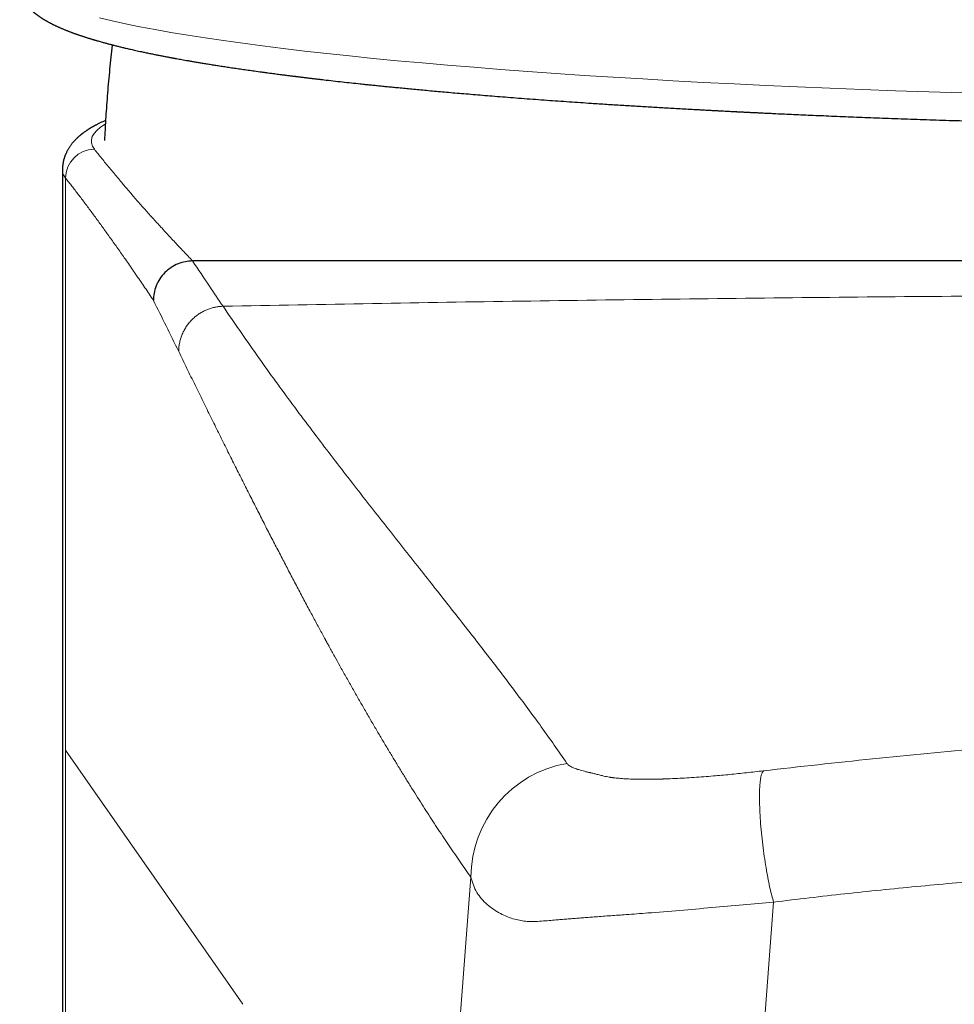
# Model space of a CAD drawing. Header units: millimetres. Extents: x 8 to 533, y 12 to 438.
# Tile 77 of 105: x 256 to 272, y 386 to 403. Entities that reach past the tile are written whole.
import ezdxf

# ---------------------------------------------------------------- set-up
doc = ezdxf.new("R2010")
doc.units = ezdxf.units.MM

msp = doc.modelspace()

# ---------------------------------------------------------------- linework, layer by layer
at = {"color": 7, "linetype": 'Continuous', "lineweight": 30}
for p, q in [((256.992, 400.073), (256.992, 280.94)), ((301.609, 398.493), (259.247, 398.493))]:
    msp.add_line(p, q, dxfattribs=at)
at = {"color": 252, "linetype": 'Continuous', "lineweight": 0}
for p, q in [((257.048, 399.929), (257.048, 390.012)), ((260.118, 385.609), (257.048, 390.012)), ((257.048, 390.012), (257.048, 346.873)), ((263.528, 380.717), (264.069, 387.812)), ((269.314, 387.38), (268.663, 378.843))]:
    msp.add_line(p, q, dxfattribs=at)
at = {"color": 252, "linetype": 'Continuous', "lineweight": 0, "flags": 128}
msp.add_lwpolyline([(257.636, 402.707), (257.855, 402.655), (258.088, 402.605), (258.335, 402.554), (258.597, 402.505), (258.873, 402.456), (259.164, 402.407), (259.468, 402.36), (259.786, 402.313), (260.117, 402.266), (260.461, 402.221), (260.819, 402.176), (261.189, 402.132), (261.572, 402.089), (261.967, 402.047), (262.374, 402.005), (262.793, 401.965), (263.224, 401.926), (263.665, 401.887), (264.118, 401.85), (264.581, 401.813), (265.055, 401.778), (265.539, 401.744), (266.032, 401.711), (266.535, 401.679), (267.047, 401.648), (267.567, 401.618), (268.096, 401.589), (268.633, 401.562), (269.178, 401.536), (269.73, 401.511), (270.289, 401.488), (270.855, 401.465), (271.427, 401.444), (272.005, 401.424), (272.589, 401.406)], dxfattribs=at)
at = {"color": 252, "linetype": 'Continuous', "lineweight": 0}
for centre, radius, start, end in [((257.55, 399.928), 0.502, 90.3672, 179.8915), ((199.463, 368.051), 66.175, 25.86903, 26.72521), ((266.078, 387.806), 2.008, 99.816, 179.8332)]:
    msp.add_arc(centre, radius, start, end, dxfattribs=at)
msp.add_ellipse((280.499, 400.571), major_axis=(23.007, 0), ratio=0.088385, start_param=2.996077, end_param=3.21085, dxfattribs=at)
at = {"color": 7, "linetype": 'Continuous', "lineweight": 30}
for points, knots in [([(256.252, 403.111), (256.255, 403.105), (256.26, 403.094), (256.269, 403.078), (256.276, 403.065), (256.282, 403.053), (256.287, 403.045), (256.291, 403.038), (256.294, 403.033), (256.298, 403.028), (256.301, 403.022), (256.307, 403.014), (256.315, 403.001), (256.326, 402.986), (256.336, 402.971), (256.347, 402.957), (256.357, 402.944), (256.367, 402.932), (256.377, 402.921), (256.387, 402.909), (256.397, 402.899), (256.406, 402.889), (256.415, 402.879), (256.425, 402.869), (256.435, 402.86), (256.445, 402.85), (256.455, 402.84), (256.464, 402.832), (256.472, 402.825), (256.48, 402.819), (256.486, 402.813), (256.493, 402.808), (256.499, 402.802), (256.506, 402.796), (256.513, 402.79), (256.521, 402.784), (256.53, 402.777), (256.539, 402.77), (256.549, 402.763), (256.558, 402.756), (256.567, 402.75), (256.576, 402.743), (256.585, 402.737), (256.593, 402.731), (256.601, 402.725), (256.609, 402.72), (256.617, 402.715), (256.625, 402.709), (256.636, 402.702), (256.647, 402.696), (256.657, 402.689), (256.665, 402.684), (256.673, 402.679), (256.68, 402.675), (256.686, 402.671), (256.692, 402.668), (256.697, 402.665), (256.702, 402.662), (256.709, 402.658), (256.718, 402.653), (256.729, 402.647), (256.741, 402.64), (256.754, 402.633), (256.767, 402.625), (256.782, 402.618), (256.796, 402.61), (256.809, 402.604), (256.822, 402.597), (256.834, 402.591), (256.846, 402.585), (256.86, 402.579), (256.875, 402.571), (256.891, 402.564), (256.908, 402.556), (256.925, 402.548), (256.943, 402.54), (256.961, 402.533), (256.979, 402.524), (256.999, 402.516), (257.021, 402.507), (257.042, 402.498), (257.063, 402.49), (257.083, 402.482), (257.102, 402.474), (257.122, 402.467), (257.141, 402.46), (257.158, 402.453), (257.174, 402.447), (257.187, 402.443), (257.198, 402.438), (257.209, 402.435), (257.22, 402.431), (257.233, 402.426), (257.25, 402.42), (257.268, 402.414), (257.29, 402.406), (257.311, 402.399), (257.333, 402.392), (257.354, 402.385), (257.376, 402.378), (257.398, 402.371), (257.419, 402.364), (257.439, 402.358), (257.456, 402.353), (257.472, 402.348), (257.486, 402.343), (257.499, 402.34), (257.509, 402.336), (257.518, 402.334), (257.527, 402.331), (257.537, 402.328), (257.549, 402.325), (257.563, 402.321), (257.578, 402.316), (257.594, 402.311), (257.618, 402.305), (257.646, 402.297), (257.68, 402.287), (257.711, 402.279), (257.741, 402.271), (257.768, 402.263), (257.793, 402.257), (257.817, 402.25), (257.841, 402.244), (257.863, 402.238), (257.888, 402.232), (257.915, 402.225), (257.944, 402.218), (257.972, 402.211), (258.002, 402.204), (258.032, 402.196), (258.065, 402.189), (258.1, 402.18), (258.138, 402.172), (258.178, 402.162), (258.22, 402.153), (258.266, 402.143), (258.313, 402.132), (258.367, 402.12), (258.429, 402.107), (258.5, 402.092), (258.557, 402.081), (258.602, 402.072), (258.632, 402.066), (258.662, 402.06), (258.693, 402.054), (258.723, 402.048), (258.752, 402.042), (258.78, 402.037), (258.807, 402.032), (258.83, 402.027), (258.85, 402.023), (258.866, 402.02), (258.878, 402.018), (258.889, 402.016), (258.901, 402.014), (258.914, 402.011), (258.93, 402.008), (258.956, 402.004), (258.991, 401.997), (259.037, 401.989), (259.087, 401.98), (259.141, 401.971), (259.199, 401.96), (259.261, 401.95), (259.327, 401.939), (259.397, 401.927), (259.47, 401.915), (259.548, 401.902), (259.63, 401.889), (259.715, 401.876), (259.805, 401.862), (259.9, 401.847), (259.999, 401.833), (260.102, 401.818), (260.21, 401.802), (260.324, 401.786), (260.421, 401.773), (260.501, 401.762), (260.558, 401.754), (260.613, 401.747), (260.665, 401.74), (260.713, 401.734), (260.759, 401.728), (260.801, 401.722), (260.84, 401.717), (260.875, 401.713), (260.908, 401.709), (260.936, 401.705), (260.961, 401.702), (260.983, 401.699), (261, 401.697), (261.015, 401.695), (261.025, 401.694), (261.033, 401.693), (261.039, 401.692), (261.046, 401.691), (261.055, 401.69), (261.067, 401.689), (261.082, 401.687), (261.099, 401.685), (261.117, 401.683), (261.136, 401.68), (261.155, 401.678), (261.174, 401.676), (261.207, 401.672), (261.254, 401.666), (261.317, 401.658), (261.383, 401.651), (261.453, 401.642), (261.554, 401.631), (261.683, 401.616), (261.841, 401.598), (261.997, 401.581), (262.13, 401.567), (262.239, 401.555), (262.325, 401.546), (262.41, 401.538), (262.495, 401.529), (262.581, 401.52), (262.67, 401.511), (262.768, 401.502), (262.874, 401.492), (262.989, 401.48), (263.11, 401.469), (263.238, 401.457), (263.37, 401.445), (263.507, 401.433), (263.648, 401.42), (263.795, 401.407), (263.948, 401.394), (264.107, 401.381), (264.272, 401.367), (264.442, 401.353), (264.619, 401.339), (264.803, 401.325), (264.995, 401.31), (265.19, 401.296), (265.385, 401.281), (265.58, 401.267), (265.774, 401.254), (265.966, 401.241), (266.182, 401.226), (266.422, 401.21), (266.684, 401.194), (266.944, 401.178), (267.201, 401.162), (267.418, 401.15), (267.594, 401.139), (267.731, 401.132), (267.867, 401.124), (267.984, 401.118), (268.081, 401.113), (268.156, 401.109), (268.227, 401.105), (268.293, 401.101), (268.357, 401.098), (268.418, 401.095), (268.476, 401.092), (268.526, 401.089), (268.571, 401.087), (268.608, 401.085), (268.639, 401.083), (268.662, 401.082), (268.679, 401.081), (268.696, 401.081), (268.718, 401.079), (268.743, 401.078), (268.771, 401.077), (268.8, 401.075), (268.842, 401.073), (268.899, 401.07), (268.972, 401.067), (269.051, 401.063), (269.136, 401.059), (269.225, 401.055), (269.336, 401.049), (269.468, 401.043), (269.624, 401.036), (269.788, 401.029), (269.958, 401.021), (270.136, 401.014), (270.321, 401.006), (270.51, 400.998), (270.702, 400.99), (270.898, 400.983), (271.1, 400.975), (271.309, 400.967), (271.526, 400.959), (271.744, 400.952), (271.966, 400.944), (272.189, 400.936), (272.418, 400.929), (272.654, 400.922), (272.897, 400.914), (273.145, 400.907), (273.398, 400.9), (273.654, 400.893), (273.911, 400.886), (274.195, 400.879), (274.507, 400.872), (274.847, 400.864), (275.215, 400.857), (275.611, 400.849), (276.037, 400.842), (276.464, 400.835), (276.892, 400.829), (277.32, 400.823), (277.75, 400.818), (278.169, 400.814), (278.576, 400.811), (278.972, 400.809), (279.368, 400.807), (279.764, 400.805), (280.16, 400.805), (280.568, 400.804), (280.988, 400.805), (281.419, 400.806), (281.851, 400.808), (282.281, 400.81), (282.711, 400.813), (283.14, 400.817), (283.554, 400.822), (283.954, 400.827), (284.337, 400.832), (284.717, 400.838), (285.093, 400.844), (285.465, 400.851), (285.844, 400.858), (286.23, 400.866), (286.622, 400.875), (287.008, 400.884), (287.39, 400.894), (287.766, 400.905), (288.137, 400.915), (288.493, 400.926), (288.834, 400.937), (289.16, 400.948), (289.482, 400.96), (289.799, 400.971), (290.112, 400.983), (290.363, 400.993), (290.555, 401.001), (290.687, 401.006), (290.814, 401.012), (290.936, 401.017), (291.053, 401.022), (291.172, 401.027), (291.291, 401.032), (291.411, 401.038), (291.525, 401.043), (291.628, 401.048), (291.722, 401.052), (291.807, 401.056), (291.887, 401.06), (291.963, 401.064), (292.033, 401.067), (292.098, 401.07), (292.158, 401.073), (292.207, 401.076), (292.244, 401.078), (292.271, 401.079), (292.295, 401.08), (292.321, 401.081), (292.35, 401.083), (292.386, 401.085), (292.434, 401.087), (292.494, 401.09), (292.566, 401.094), (292.645, 401.098), (292.73, 401.103), (292.822, 401.107), (292.922, 401.113), (293.027, 401.118), (293.139, 401.125), (293.257, 401.131), (293.381, 401.138), (293.512, 401.146), (293.648, 401.153), (293.79, 401.162), (293.937, 401.171), (294.091, 401.18), (294.237, 401.189), (294.376, 401.198), (294.505, 401.206), (294.632, 401.214), (294.757, 401.222), (294.91, 401.232), (295.09, 401.245), (295.293, 401.259), (295.489, 401.272), (295.678, 401.286), (295.858, 401.299), (296.032, 401.312), (296.197, 401.325), (296.356, 401.337), (296.508, 401.349), (296.643, 401.36), (296.762, 401.37), (296.867, 401.379), (296.967, 401.387), (297.064, 401.395), (297.163, 401.404), (297.268, 401.413), (297.38, 401.423), (297.495, 401.433), (297.614, 401.444), (297.736, 401.455), (297.86, 401.466), (297.986, 401.478), (298.115, 401.49), (298.246, 401.503), (298.381, 401.517), (298.518, 401.53), (298.657, 401.545), (298.781, 401.558), (298.887, 401.569), (298.975, 401.578), (299.059, 401.587), (299.139, 401.596), (299.222, 401.605), (299.308, 401.615), (299.395, 401.625), (299.477, 401.634), (299.554, 401.643), (299.62, 401.651), (299.678, 401.658), (299.727, 401.664), (299.773, 401.669), (299.816, 401.675), (299.852, 401.679), (299.881, 401.683), (299.905, 401.685), (299.926, 401.688), (299.947, 401.691), (299.969, 401.693), (299.995, 401.697), (300.023, 401.7), (300.053, 401.704), (300.086, 401.708), (300.12, 401.712), (300.156, 401.717), (300.192, 401.722), (300.239, 401.728), (300.295, 401.735), (300.362, 401.744), (300.432, 401.753), (300.504, 401.763), (300.58, 401.773), (300.656, 401.784), (300.733, 401.794), (300.809, 401.805), (300.885, 401.816), (300.959, 401.827), (301.05, 401.84), (301.157, 401.856), (301.277, 401.875), (301.393, 401.893), (301.504, 401.911), (301.596, 401.926), (301.669, 401.938), (301.724, 401.947), (301.778, 401.957), (301.828, 401.965), (301.875, 401.974), (301.919, 401.981), (301.959, 401.989), (301.997, 401.995), (302.026, 402.001), (302.049, 402.005), (302.064, 402.008), (302.078, 402.01), (302.091, 402.013), (302.102, 402.015), (302.112, 402.016), (302.121, 402.018), (302.131, 402.02), (302.144, 402.023), (302.16, 402.026), (302.178, 402.029), (302.199, 402.033), (302.222, 402.037), (302.248, 402.042), (302.276, 402.048), (302.305, 402.053), (302.335, 402.059), (302.365, 402.065), (302.404, 402.073), (302.452, 402.083), (302.521, 402.097), (302.601, 402.114), (302.676, 402.13), (302.735, 402.143), (302.776, 402.152), (302.816, 402.161), (302.853, 402.17), (302.888, 402.178), (302.92, 402.186), (302.955, 402.194), (302.991, 402.202), (303.029, 402.212), (303.066, 402.221), (303.104, 402.23), (303.137, 402.239), (303.166, 402.246), (303.189, 402.252), (303.214, 402.259), (303.24, 402.266), (303.268, 402.273), (303.297, 402.281), (303.324, 402.289), (303.347, 402.295), (303.365, 402.3), (303.385, 402.306), (303.404, 402.311), (303.423, 402.317), (303.44, 402.322), (303.454, 402.326), (303.467, 402.33), (303.478, 402.333), (303.487, 402.336), (303.495, 402.338), (303.503, 402.34), (303.512, 402.343), (303.522, 402.346), (303.533, 402.35), (303.546, 402.354), (303.562, 402.359), (303.581, 402.365), (303.601, 402.371), (303.622, 402.378), (303.649, 402.386), (303.683, 402.398), (303.715, 402.409), (303.74, 402.417), (303.756, 402.423), (303.771, 402.428), (303.784, 402.433), (303.796, 402.437), (303.807, 402.441), (303.819, 402.445), (303.832, 402.45), (303.846, 402.455), (303.867, 402.463), (303.893, 402.473), (303.924, 402.485), (303.955, 402.497), (303.984, 402.509), (304.011, 402.521), (304.035, 402.531), (304.057, 402.541), (304.08, 402.551), (304.102, 402.561), (304.123, 402.571), (304.141, 402.579), (304.155, 402.586), (304.166, 402.592), (304.177, 402.597), (304.189, 402.603), (304.2, 402.609), (304.211, 402.615), (304.223, 402.621), (304.235, 402.627), (304.247, 402.634), (304.259, 402.641), (304.27, 402.647), (304.28, 402.653), (304.289, 402.658), (304.296, 402.662), (304.302, 402.665), (304.307, 402.668), (304.313, 402.671), (304.319, 402.675), (304.326, 402.679), (304.334, 402.684), (304.342, 402.689), (304.351, 402.695), (304.359, 402.7), (304.367, 402.705), (304.374, 402.71), (304.381, 402.714), (304.387, 402.718), (304.393, 402.722), (304.399, 402.726), (304.405, 402.73), (304.411, 402.735), (304.418, 402.74), (304.426, 402.745), (304.434, 402.751), (304.443, 402.758), (304.453, 402.765), (304.462, 402.772), (304.471, 402.779), (304.48, 402.786), (304.488, 402.792), (304.495, 402.798), (304.502, 402.804), (304.509, 402.81), (304.516, 402.816), (304.523, 402.822), (304.531, 402.829), (304.54, 402.837), (304.551, 402.847), (304.562, 402.858), (304.573, 402.869), (304.584, 402.879), (304.594, 402.89), (304.603, 402.9), (304.612, 402.909), (304.622, 402.921), (304.633, 402.934), (304.646, 402.95), (304.66, 402.968), (304.673, 402.986), (304.683, 403), (304.69, 403.01), (304.694, 403.016), (304.697, 403.022), (304.701, 403.027), (304.704, 403.033), (304.708, 403.039), (304.712, 403.046), (304.718, 403.055), (304.724, 403.066), (304.731, 403.079), (304.739, 403.094), (304.744, 403.105), (304.746, 403.111)], [0, 0, 0, 0, 0.000981, 0.00185, 0.002606, 0.003249, 0.003781, 0.004119, 0.004422, 0.004731, 0.005047, 0.005368, 0.006357, 0.007358, 0.008358, 0.009251, 0.010142, 0.011007, 0.011829, 0.012651, 0.013541, 0.014253, 0.015, 0.01578, 0.016591, 0.017432, 0.018236, 0.018959, 0.019602, 0.020116, 0.020613, 0.021105, 0.021593, 0.022079, 0.022615, 0.023222, 0.023898, 0.024642, 0.025376, 0.026055, 0.026678, 0.027411, 0.028065, 0.028692, 0.029233, 0.029756, 0.03029, 0.030929, 0.031681, 0.032546, 0.033188, 0.0338, 0.034347, 0.034828, 0.035242, 0.035585, 0.035913, 0.036283, 0.036695, 0.037355, 0.038101, 0.038932, 0.039796, 0.040611, 0.041633, 0.042564, 0.043405, 0.044188, 0.044944, 0.045674, 0.046547, 0.04748, 0.048472, 0.049505, 0.050551, 0.051585, 0.05262, 0.053716, 0.054883, 0.056121, 0.057396, 0.058496, 0.059584, 0.060657, 0.061717, 0.06275, 0.06369, 0.064527, 0.065263, 0.065736, 0.066266, 0.066866, 0.067538, 0.06828, 0.069342, 0.070408, 0.071461, 0.072534, 0.073592, 0.074637, 0.075669, 0.076683, 0.077625, 0.078432, 0.079161, 0.07981, 0.080382, 0.080875, 0.081201, 0.081597, 0.082065, 0.082603, 0.083212, 0.083892, 0.084642, 0.085405, 0.086937, 0.088374, 0.089719, 0.090939, 0.09207, 0.093113, 0.094087, 0.095032, 0.095947, 0.096834, 0.098005, 0.099122, 0.100226, 0.101359, 0.102543, 0.103773, 0.105089, 0.106493, 0.107984, 0.109534, 0.111169, 0.112861, 0.114585, 0.116933, 0.119339, 0.121801, 0.122785, 0.123777, 0.124777, 0.125787, 0.126776, 0.127685, 0.128644, 0.12949, 0.130222, 0.130841, 0.131347, 0.131739, 0.132036, 0.13239, 0.132815, 0.133311, 0.133868, 0.135188, 0.136603, 0.138112, 0.139716, 0.14145, 0.143282, 0.145209, 0.147225, 0.14933, 0.151524, 0.153806, 0.156163, 0.158609, 0.161142, 0.163762, 0.166471, 0.169267, 0.172151, 0.175123, 0.176624, 0.178051, 0.179395, 0.180656, 0.181835, 0.18293, 0.183943, 0.184873, 0.18572, 0.186484, 0.187165, 0.187764, 0.188249, 0.188661, 0.189001, 0.189269, 0.189428, 0.189542, 0.189678, 0.189906, 0.190188, 0.190545, 0.190953, 0.191372, 0.191801, 0.192239, 0.192687, 0.193144, 0.194503, 0.19594, 0.197456, 0.199049, 0.20067, 0.204226, 0.207692, 0.21107, 0.214359, 0.216199, 0.218009, 0.219791, 0.221544, 0.223292, 0.225121, 0.227038, 0.229249, 0.231567, 0.233991, 0.236522, 0.23916, 0.241782, 0.244501, 0.247319, 0.250234, 0.253246, 0.2563, 0.259447, 0.262689, 0.266025, 0.269524, 0.273029, 0.276489, 0.279902, 0.283269, 0.286591, 0.289866, 0.294375, 0.298794, 0.303123, 0.307361, 0.31151, 0.313754, 0.315971, 0.31816, 0.320319, 0.321608, 0.322817, 0.323945, 0.324993, 0.325961, 0.326981, 0.327893, 0.328698, 0.329395, 0.329985, 0.330467, 0.330842, 0.331062, 0.331306, 0.331648, 0.332062, 0.332497, 0.332953, 0.333428, 0.334483, 0.335625, 0.336854, 0.33817, 0.339568, 0.341014, 0.343311, 0.345709, 0.348208, 0.350807, 0.353508, 0.356309, 0.35921, 0.362045, 0.36497, 0.367984, 0.371089, 0.374283, 0.377568, 0.380747, 0.384006, 0.387345, 0.390764, 0.394264, 0.397843, 0.401492, 0.40515, 0.408807, 0.412464, 0.417251, 0.422036, 0.42682, 0.432749, 0.438676, 0.4446, 0.450522, 0.456442, 0.46236, 0.468276, 0.473696, 0.479115, 0.484533, 0.489948, 0.495361, 0.500773, 0.506675, 0.512574, 0.518471, 0.524366, 0.530259, 0.53615, 0.542025, 0.54737, 0.552676, 0.557942, 0.563169, 0.568357, 0.573505, 0.579076, 0.584601, 0.590079, 0.595509, 0.600893, 0.60623, 0.61152, 0.616328, 0.621097, 0.625827, 0.630517, 0.635167, 0.639779, 0.641823, 0.643811, 0.645731, 0.647583, 0.649367, 0.651083, 0.653017, 0.654857, 0.656602, 0.658253, 0.659646, 0.660965, 0.662207, 0.663375, 0.664467, 0.665483, 0.666424, 0.667286, 0.667771, 0.668192, 0.668549, 0.668917, 0.669383, 0.669947, 0.67061, 0.671648, 0.672788, 0.674031, 0.675376, 0.676854, 0.678439, 0.68013, 0.681928, 0.683832, 0.685843, 0.687961, 0.69018, 0.692506, 0.694937, 0.697475, 0.700119, 0.702271, 0.704454, 0.706604, 0.708721, 0.710805, 0.714441, 0.71797, 0.721392, 0.724706, 0.727912, 0.731012, 0.734003, 0.736888, 0.739665, 0.742334, 0.744356, 0.746312, 0.748201, 0.750024, 0.751785, 0.753853, 0.756002, 0.758234, 0.760548, 0.762943, 0.765376, 0.767887, 0.770478, 0.773147, 0.775896, 0.778723, 0.78163, 0.784616, 0.78653, 0.788406, 0.790216, 0.79196, 0.793638, 0.795679, 0.797612, 0.799438, 0.801158, 0.80277, 0.803962, 0.805088, 0.806148, 0.807142, 0.808051, 0.80864, 0.80918, 0.809669, 0.810121, 0.810637, 0.811239, 0.811927, 0.812632, 0.813408, 0.814225, 0.815073, 0.815952, 0.816863, 0.818406, 0.820031, 0.821739, 0.823529, 0.825402, 0.827358, 0.829278, 0.831253, 0.833211, 0.835144, 0.837053, 0.840401, 0.84367, 0.846862, 0.849975, 0.853011, 0.854676, 0.856315, 0.857886, 0.859376, 0.860787, 0.862095, 0.863325, 0.864478, 0.865553, 0.866062, 0.866551, 0.867, 0.867395, 0.867737, 0.868027, 0.868282, 0.868599, 0.869012, 0.869507, 0.870085, 0.870746, 0.871489, 0.872315, 0.873212, 0.874187, 0.875185, 0.876173, 0.877153, 0.879053, 0.88092, 0.884171, 0.887316, 0.88888, 0.890394, 0.891835, 0.893204, 0.8945, 0.895724, 0.896875, 0.898397, 0.899868, 0.901296, 0.90278, 0.904357, 0.905282, 0.906236, 0.907228, 0.9083, 0.909461, 0.91071, 0.912048, 0.912835, 0.913649, 0.91449, 0.915359, 0.916209, 0.916954, 0.917611, 0.918179, 0.918658, 0.919055, 0.919395, 0.919771, 0.920187, 0.920643, 0.921139, 0.921675, 0.922493, 0.92339, 0.924348, 0.92532, 0.926305, 0.928274, 0.930289, 0.931159, 0.931996, 0.932754, 0.933432, 0.93403, 0.934549, 0.935167, 0.935863, 0.936638, 0.937491, 0.939143, 0.940832, 0.942555, 0.944302, 0.945806, 0.947199, 0.948494, 0.949787, 0.951161, 0.952498, 0.953731, 0.95442, 0.955111, 0.955825, 0.956562, 0.957349, 0.958024, 0.958748, 0.959522, 0.960346, 0.961214, 0.961945, 0.962609, 0.963206, 0.963734, 0.964102, 0.964429, 0.964775, 0.965184, 0.965668, 0.966218, 0.966834, 0.967476, 0.968069, 0.968611, 0.969102, 0.96961, 0.970048, 0.970452, 0.970867, 0.971293, 0.97173, 0.97226, 0.972821, 0.973446, 0.974136, 0.974832, 0.975582, 0.976309, 0.976966, 0.977551, 0.978067, 0.978551, 0.97909, 0.979634, 0.980185, 0.980791, 0.981475, 0.982332, 0.983259, 0.984158, 0.985018, 0.985839, 0.986616, 0.987347, 0.988032, 0.989118, 0.990277, 0.991457, 0.992639, 0.993821, 0.994191, 0.994555, 0.994911, 0.99526, 0.995602, 0.995938, 0.996329, 0.996858, 0.99749, 0.998224, 0.999061, 1, 1, 1, 1]), ([(257.857, 402.24), (257.856, 402.238), (257.848, 402.167), (257.832, 402.026), (257.81, 401.818), (257.791, 401.61), (257.773, 401.402), (257.757, 401.194), (257.745, 401.02), (257.738, 400.898), (257.734, 400.838), (257.733, 400.807), (257.732, 400.791), (257.731, 400.779), (257.727, 400.709), (257.724, 400.643), (257.72, 400.58)], [0, 0, 0, 0, 0.003845, 0.129209, 0.254571, 0.379931, 0.505286, 0.630637, 0.755983, 0.818654, 0.849988, 0.865655, 0.873023, 0.879954, 0.886916, 1, 1, 1, 1]), ([(257.74, 400.93), (257.735, 400.928), (257.722, 400.922), (257.702, 400.913), (257.678, 400.902), (257.656, 400.891), (257.633, 400.88), (257.612, 400.87), (257.593, 400.86), (257.575, 400.85), (257.56, 400.843), (257.549, 400.837), (257.54, 400.831), (257.529, 400.825), (257.518, 400.819), (257.508, 400.813), (257.498, 400.808), (257.489, 400.803), (257.481, 400.798), (257.474, 400.794), (257.468, 400.79), (257.463, 400.787), (257.458, 400.783), (257.452, 400.78), (257.447, 400.776), (257.44, 400.772), (257.431, 400.766), (257.421, 400.76), (257.409, 400.752), (257.397, 400.744), (257.383, 400.734), (257.37, 400.724), (257.356, 400.714), (257.343, 400.705), (257.332, 400.696), (257.321, 400.687), (257.311, 400.679), (257.302, 400.672), (257.294, 400.665), (257.286, 400.658), (257.277, 400.651), (257.269, 400.643), (257.26, 400.635), (257.25, 400.626), (257.24, 400.616), (257.227, 400.604), (257.214, 400.59), (257.2, 400.575), (257.187, 400.561), (257.175, 400.547), (257.163, 400.533), (257.151, 400.518), (257.138, 400.5), (257.126, 400.483), (257.113, 400.464), (257.101, 400.446), (257.089, 400.426), (257.077, 400.405), (257.066, 400.382), (257.056, 400.361), (257.048, 400.343), (257.042, 400.328), (257.037, 400.315), (257.032, 400.302), (257.028, 400.29), (257.024, 400.278), (257.02, 400.265), (257.016, 400.251), (257.012, 400.237), (257.009, 400.222), (257.006, 400.207), (257.003, 400.19), (257, 400.174), (256.998, 400.159), (256.997, 400.148), (256.996, 400.139), (256.995, 400.129), (256.994, 400.118), (256.993, 400.104), (256.992, 400.089), (256.992, 400.078), (256.992, 400.072)], [0, 0, 0, 0, 0.012821, 0.035124, 0.057446, 0.079516, 0.101306, 0.122163, 0.141776, 0.160122, 0.177103, 0.185464, 0.195092, 0.206025, 0.218264, 0.228798, 0.23926, 0.248713, 0.257155, 0.264727, 0.271247, 0.276744, 0.282173, 0.287981, 0.294168, 0.300734, 0.311184, 0.322498, 0.335018, 0.348844, 0.363978, 0.380421, 0.396305, 0.411054, 0.424636, 0.437079, 0.448614, 0.459291, 0.469112, 0.478688, 0.48862, 0.498908, 0.509512, 0.521299, 0.534352, 0.548665, 0.567413, 0.585327, 0.602134, 0.617441, 0.631277, 0.648769, 0.66625, 0.684491, 0.701791, 0.719306, 0.736999, 0.755768, 0.775526, 0.795454, 0.80785, 0.818942, 0.829198, 0.838869, 0.848024, 0.857126, 0.866484, 0.876293, 0.887377, 0.897226, 0.907869, 0.919276, 0.931226, 0.942575, 0.948608, 0.954398, 0.960614, 0.968277, 0.977397, 0.987972, 1, 1, 1, 1]), ([(259.246, 398.493), (259.205, 398.491), (259.12, 398.485), (258.994, 398.446), (258.873, 398.383), (258.765, 398.294), (258.677, 398.186), (258.614, 398.064), (258.576, 397.938), (258.572, 397.853), (258.569, 397.812)], [0, 0, 0, 0, 0.116482, 0.239931, 0.36851, 0.499828, 0.631169, 0.759817, 0.883374, 1, 1, 1, 1])]:
    msp.add_open_spline(points, degree=3, knots=knots, dxfattribs=at)
at = {"color": 252, "linetype": 'Continuous', "lineweight": 0}
for points, knots in [([(257.547, 400.43), (257.568, 400.404), (257.61, 400.35), (257.675, 400.27), (257.74, 400.188), (257.807, 400.106), (257.875, 400.024), (257.944, 399.941), (258.013, 399.859), (258.08, 399.78), (258.147, 399.702), (258.215, 399.623), (258.284, 399.544), (258.353, 399.465), (258.424, 399.385), (258.496, 399.304), (258.569, 399.223), (258.643, 399.141), (258.718, 399.059), (258.794, 398.976), (258.87, 398.895), (258.945, 398.814), (259.019, 398.735), (259.095, 398.655), (259.171, 398.574), (259.222, 398.52), (259.248, 398.493)], [0, 0, 0, 0, 0.041251, 0.082835, 0.124752, 0.167001, 0.209583, 0.252498, 0.295746, 0.335683, 0.375899, 0.416395, 0.45717, 0.498226, 0.539561, 0.581176, 0.623071, 0.665245, 0.7077, 0.750434, 0.793448, 0.834261, 0.875322, 0.916633, 0.958192, 1, 1, 1, 1]), ([(257.048, 399.929), (257.022, 399.966), (256.988, 400.014), (256.997, 400.062), (256.999, 400.073)], [0, 0, 0, 0, 0.769224, 1, 1, 1, 1]), ([(258.569, 397.812), (258.545, 397.848), (258.496, 397.921), (258.423, 398.029), (258.35, 398.136), (258.278, 398.241), (258.207, 398.345), (258.136, 398.448), (258.067, 398.546), (258.001, 398.64), (257.937, 398.731), (257.874, 398.82), (257.811, 398.908), (257.749, 398.995), (257.687, 399.081), (257.625, 399.166), (257.564, 399.25), (257.503, 399.332), (257.443, 399.413), (257.383, 399.493), (257.324, 399.571), (257.267, 399.646), (257.212, 399.718), (257.157, 399.79), (257.103, 399.86), (257.066, 399.906), (257.048, 399.929)], [0, 0, 0, 0, 0.04835, 0.096368, 0.144052, 0.191403, 0.23842, 0.285105, 0.331457, 0.373653, 0.41557, 0.457207, 0.498564, 0.539641, 0.580438, 0.620956, 0.661194, 0.701152, 0.74083, 0.780229, 0.819348, 0.855976, 0.892355, 0.928485, 0.964367, 1, 1, 1, 1]), ([(259.246, 398.493), (259.345, 398.348), (259.521, 398.088), (259.697, 397.824), (259.775, 397.708)], [0, 0, 0, 0, 0.560013, 1, 1, 1, 1]), ([(259.778, 397.708), (260.64, 397.724), (262.363, 397.757), (264.949, 397.798), (267.537, 397.833), (270.125, 397.862), (272.699, 397.885), (275.258, 397.901), (277.802, 397.911), (280.346, 397.914), (282.908, 397.911), (285.487, 397.902), (288.082, 397.886), (290.677, 397.864), (293.271, 397.836), (295.864, 397.801), (298.456, 397.76), (300.184, 397.728), (301.047, 397.711)], [0, 0, 0, 0, 0.062636, 0.125305, 0.188003, 0.250725, 0.313466, 0.375101, 0.436745, 0.498394, 0.560043, 0.622946, 0.685839, 0.748719, 0.81158, 0.874417, 0.937225, 1, 1, 1, 1]), ([(259.007, 396.925), (259.008, 396.948), (259.009, 396.995), (259.02, 397.066), (259.037, 397.138), (259.061, 397.21), (259.093, 397.28), (259.132, 397.347), (259.178, 397.411), (259.23, 397.47), (259.285, 397.522), (259.343, 397.566), (259.402, 397.603), (259.462, 397.635), (259.525, 397.661), (259.588, 397.681), (259.651, 397.695), (259.713, 397.705), (259.755, 397.707), (259.775, 397.708)], [0, 0, 0, 0, 0.057634, 0.117159, 0.178405, 0.241162, 0.30518, 0.36901, 0.433487, 0.498296, 0.563115, 0.620735, 0.677879, 0.734331, 0.789893, 0.844386, 0.897654, 0.949561, 1, 1, 1, 1]), ([(259.775, 397.708), (259.968, 397.427), (260.353, 396.864), (260.943, 396.053), (261.536, 395.264), (262.127, 394.499), (262.713, 393.753), (263.276, 393.041), (263.816, 392.357), (264.329, 391.7), (264.822, 391.054), (265.296, 390.415), (265.589, 389.995), (265.735, 389.785)], [0, 0, 0, 0, 0.0933298, 0.1866637, 0.2800003, 0.3733378, 0.4666743, 0.5600082, 0.6480064, 0.7360034, 0.8240004, 0.9119987, 1, 1, 1, 1]), ([(264.069, 387.812), (264.038, 387.856), (263.976, 387.944), (263.883, 388.078), (263.789, 388.215), (263.694, 388.354), (263.6, 388.495), (263.505, 388.638), (263.411, 388.782), (263.316, 388.929), (263.219, 389.079), (263.122, 389.233), (263.023, 389.39), (262.924, 389.55), (262.825, 389.713), (262.724, 389.878), (262.624, 390.045), (262.522, 390.215), (262.42, 390.388), (262.318, 390.563), (262.215, 390.741), (262.112, 390.922), (262.007, 391.105), (261.903, 391.29), (261.803, 391.469), (261.707, 391.642), (261.643, 391.757), (261.608, 391.822), (261.6, 391.836), (261.593, 391.85), (261.585, 391.863), (261.577, 391.877), (261.57, 391.89), (261.564, 391.902), (261.559, 391.912), (261.553, 391.921), (261.548, 391.931), (261.544, 391.939), (261.539, 391.947), (261.52, 391.983), (261.485, 392.047), (261.434, 392.141), (261.382, 392.236), (261.33, 392.333), (261.277, 392.433), (261.221, 392.538), (261.163, 392.647), (261.105, 392.757), (261.046, 392.868), (260.986, 392.981), (260.928, 393.094), (260.869, 393.205), (260.812, 393.316), (260.754, 393.428), (260.695, 393.541), (260.636, 393.655), (260.576, 393.771), (260.516, 393.888), (260.456, 394.007), (260.395, 394.126), (260.334, 394.247), (260.272, 394.368), (260.211, 394.489), (260.149, 394.612), (260.086, 394.737), (260.023, 394.863), (259.958, 394.992), (259.893, 395.122), (259.828, 395.254), (259.762, 395.386), (259.696, 395.518), (259.631, 395.651), (259.564, 395.785), (259.497, 395.922), (259.429, 396.06), (259.36, 396.201), (259.29, 396.343), (259.22, 396.487), (259.15, 396.631), (259.079, 396.778), (259.031, 396.875), (259.007, 396.925)], [0, 0, 0, 0, 0.01835, 0.036807, 0.055372, 0.074045, 0.092826, 0.111377, 0.130032, 0.148791, 0.167654, 0.18701, 0.206474, 0.226047, 0.245728, 0.265518, 0.285417, 0.305424, 0.32554, 0.345765, 0.366099, 0.386541, 0.407092, 0.427752, 0.448521, 0.46652, 0.484599, 0.486088, 0.487577, 0.489067, 0.490557, 0.492052, 0.493612, 0.494689, 0.495764, 0.496817, 0.497829, 0.498782, 0.499655, 0.500448, 0.510293, 0.520376, 0.530553, 0.540826, 0.551193, 0.562495, 0.573908, 0.585431, 0.597065, 0.608809, 0.620664, 0.631943, 0.64332, 0.654796, 0.666369, 0.678042, 0.689812, 0.701681, 0.713648, 0.725714, 0.737877, 0.74992, 0.762057, 0.774289, 0.786616, 0.799264, 0.812011, 0.824857, 0.8378, 0.850842, 0.863747, 0.876747, 0.889841, 0.903031, 0.916587, 0.930242, 0.943996, 0.957849, 0.9718, 0.985851, 1, 1, 1, 1]), ([(269.138, 389.657), (270.398, 389.797), (272.909, 390.077), (276.706, 390.303), (280.499, 390.384), (284.293, 390.303), (288.089, 390.077), (290.6, 389.797), (291.861, 389.657)], [0, 0, 0, 0, 0.167816, 0.334254, 0.5, 0.665746, 0.832184, 1, 1, 1, 1]), ([(265.735, 389.785), (265.74, 389.779), (265.75, 389.766), (265.773, 389.747), (265.802, 389.729), (265.837, 389.712), (265.876, 389.696), (265.914, 389.682), (265.952, 389.671), (265.992, 389.659), (266.038, 389.647), (266.076, 389.638), (266.104, 389.631), (266.119, 389.628), (266.135, 389.624), (266.147, 389.621), (266.164, 389.618), (266.185, 389.613), (266.213, 389.606), (266.242, 389.599), (266.274, 389.59), (266.308, 389.582), (266.341, 389.573), (266.377, 389.564), (266.417, 389.556), (266.451, 389.55), (266.474, 389.546), (266.485, 389.544), (266.496, 389.542), (266.506, 389.541), (266.517, 389.539), (266.528, 389.538), (266.567, 389.533), (266.636, 389.526), (266.743, 389.517), (266.86, 389.512), (266.982, 389.509), (267.106, 389.508), (267.226, 389.51), (267.314, 389.512), (267.365, 389.513), (267.38, 389.514), (267.396, 389.514), (267.412, 389.515), (267.428, 389.515), (267.491, 389.518), (267.603, 389.522), (267.767, 389.531), (267.933, 389.541), (268.1, 389.553), (268.26, 389.566), (268.412, 389.579), (268.555, 389.592), (268.699, 389.607), (268.844, 389.622), (268.99, 389.639), (269.089, 389.651), (269.138, 389.657)], [0, 0, 0, 0, 0.026616, 0.054017, 0.082224, 0.111257, 0.141132, 0.166753, 0.187017, 0.209972, 0.235109, 0.26243, 0.270007, 0.277737, 0.285619, 0.293592, 0.29689, 0.311209, 0.325275, 0.34095, 0.358235, 0.377129, 0.396081, 0.412653, 0.433903, 0.454453, 0.458972, 0.463456, 0.467905, 0.47232, 0.476702, 0.481049, 0.485363, 0.521367, 0.556526, 0.590923, 0.624648, 0.653848, 0.682671, 0.70778, 0.711053, 0.714323, 0.717591, 0.720855, 0.724117, 0.727376, 0.759386, 0.790036, 0.819417, 0.847633, 0.874802, 0.896739, 0.918122, 0.939041, 0.959593, 0.979877, 1, 1, 1, 1]), ([(269.138, 389.657), (269.125, 389.636), (269.098, 389.593), (269.073, 389.41), (269.067, 389.123), (269.086, 388.744), (269.129, 388.327), (269.188, 387.936), (269.251, 387.611), (269.294, 387.454), (269.314, 387.38)], [0, 0, 0, 0, 0.1062038, 0.2270137, 0.3599885, 0.5, 0.6400115, 0.7729863, 0.8937962, 1, 1, 1, 1]), ([(291.684, 387.38), (291.466, 387.406), (291.03, 387.459), (290.375, 387.532), (289.721, 387.601), (289.066, 387.665), (288.411, 387.724), (287.769, 387.777), (287.139, 387.825), (286.521, 387.868), (285.904, 387.907), (285.287, 387.941), (284.669, 387.972), (284.052, 387.998), (283.435, 388.02), (282.817, 388.038), (282.2, 388.051), (281.586, 388.061), (280.976, 388.066), (280.37, 388.067), (279.763, 388.064), (279.153, 388.057), (278.54, 388.046), (277.922, 388.031), (277.305, 388.011), (276.688, 387.988), (276.074, 387.96), (275.464, 387.928), (274.858, 387.893), (274.251, 387.853), (273.641, 387.809), (273.026, 387.761), (272.407, 387.708), (271.789, 387.651), (271.17, 387.59), (270.551, 387.524), (269.933, 387.455), (269.521, 387.405), (269.314, 387.38)], [0, 0, 0, 0, 0.029589, 0.059121, 0.088599, 0.118026, 0.147406, 0.176743, 0.204366, 0.231957, 0.259518, 0.287053, 0.314564, 0.342055, 0.369528, 0.396986, 0.424433, 0.451872, 0.478816, 0.505757, 0.532699, 0.559644, 0.587086, 0.614538, 0.642002, 0.669482, 0.696981, 0.72401, 0.751063, 0.778143, 0.805252, 0.832948, 0.860681, 0.888453, 0.916268, 0.944129, 0.972039, 1, 1, 1, 1]), ([(269.314, 387.38), (269.138, 387.365), (268.771, 387.333), (268.225, 387.283), (267.67, 387.234), (267.179, 387.194), (266.787, 387.166), (266.487, 387.144), (266.28, 387.129), (266.127, 387.117), (266.026, 387.11), (265.927, 387.102), (265.828, 387.094), (265.731, 387.087), (265.635, 387.079), (265.534, 387.07), (265.419, 387.06), (265.291, 387.05), (265.165, 387.041), (265.046, 387.045), (264.936, 387.058), (264.775, 387.095), (264.565, 387.18), (264.338, 387.337), (264.151, 387.549), (264.097, 387.722), (264.069, 387.812)], [0, 0, 0, 0, 0.057496, 0.119375, 0.18638, 0.2591, 0.312697, 0.353427, 0.396096, 0.413401, 0.431017, 0.448944, 0.467185, 0.485744, 0.504621, 0.523671, 0.548026, 0.577687, 0.608506, 0.635858, 0.662374, 0.688086, 0.756027, 0.830587, 0.911882, 1, 1, 1, 1])]:
    msp.add_open_spline(points, degree=3, knots=knots, dxfattribs=at)

doc.saveas('drawing.dxf')
